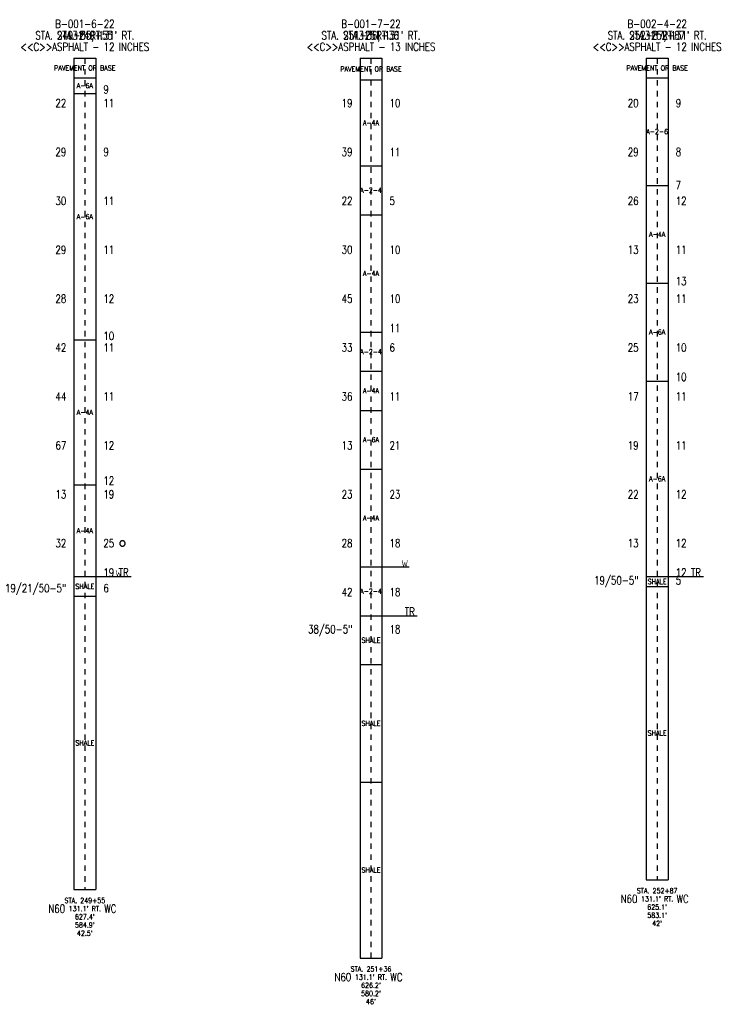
# Model space of a CAD drawing. Extents: x -1.2 to 11.5, y -0.8 to 17.2.
import ezdxf
from ezdxf.enums import TextEntityAlignment as Align

# ---------------------------------------------------------------- set-up
doc = ezdxf.new("R2010")
doc.units = 0
doc.linetypes.add('DASH', pattern=[0.12, 0.08, -0.04])
doc.linetypes.add('SOLID', pattern=[0])
doc.layers.get('0').update_dxf_attribs({"linetype": 'SOLID'})
for name, color, linetype in [('GT_PROJECT_CELLS', 7, 'SOLID'), ('GT_PROJECT_SOIL_BORING', 7, 'SOLID'), ('GT_PROJECT_TEXT', 7, 'SOLID'), ('GT_PROJECT_TEXT_2', 7, 'SOLID'), ('GT_PROJECT_TEXT_3', 7, 'SOLID'), ('SC_SCRATCH1', 7, 'SOLID'), ('SC_SCRATCH2', 7, 'SOLID'), ('SC_SCRATCH3', 7, 'SOLID'), ('SC_SCRATCH4', 7, 'SOLID'), ('SC_SCRATCH5', 7, 'SOLID'), ('SC_SCRATCH6', 7, 'SOLID'), ('SC_SCRATCH9', 7, 'SOLID')]:
    doc.layers.add(name, color=color, linetype=linetype)
doc.styles.add('ROMAND', font='romand', dxfattribs={"height": 1})

# ---------------------------------------------------------------- blocks, each defined once
blk = doc.blocks.new('DGRFC_OHDOT$FREE$WATER')
at = {"color": 7}
for points in [[(-0.035, 0.08), (-0.0193, 0), (-0.035, 0.08), (-0.0151, 0.0142)], [(-0.035, 0.08), (-0.0151, 0.0142), (-0.035, 0.08), (-0.028, 0.08)], [(-0.0193, 0), (-0.0123, 0), (-0.0193, 0), (0, 0.0415)], [(-0.0193, 0), (0, 0.0415), (-0.0193, 0), (-0.0151, 0.0142)], [(0, 0.0415), (-0.0035, 0.0533), (0, 0.0415), (-0.0151, 0.0142)], [(0.0151, 0.0142), (0.0035, 0.0533), (0.0151, 0.0142), (-0.0035, 0.0533)], [(0, 0.0415), (0.0151, 0.0142), (0, 0.0415), (-0.0035, 0.0533)], [(0, 0.0415), (0.0123, 0), (0, 0.0415), (0.0193, 0)], [(0, 0.0415), (0.0193, 0), (0, 0.0415), (0.0151, 0.0142)], [(0.035, 0.08), (0.028, 0.08), (0.035, 0.08), (0.0151, 0.0142)], [(0.0193, 0), (0.035, 0.08), (0.0193, 0), (0.0151, 0.0142)]]:
    blk.add_solid(points, dxfattribs=at)
blk = doc.blocks.new('DGRFC_CIRCLE')
at = {"color": 7, "linetype": 'SOLID'}
blk.add_lwpolyline([(0.000001, -0.5), (0.03923, -0.498459), (0.078218, -0.493844), (0.116723, -0.486185), (0.154509, -0.475528), (0.191342, -0.461939), (0.226996, -0.445503), (0.26125, -0.42632), (0.293893, -0.404508), (0.324725, -0.380202), (0.353554, -0.353553), (0.380204, -0.324723), (0.404509, -0.293892), (0.426321, -0.261248), (0.445504, -0.226994), (0.46194, -0.191341), (0.475529, -0.154508), (0.486185, -0.116722), (0.493844, -0.078216), (0.498459, -0.039229), (0.5, 0), (0.498459, 0.03923), (0.493844, 0.078217), (0.486185, 0.116723), (0.475528, 0.154509), (0.46194, 0.191342), (0.445503, 0.226995), (0.42632, 0.261249), (0.404508, 0.293893), (0.380203, 0.324724), (0.353553, 0.353553), (0.324724, 0.380203), (0.293893, 0.404509), (0.261249, 0.42632), (0.226995, 0.445503), (0.191342, 0.46194), (0.154508, 0.475528), (0.116723, 0.486185), (0.078217, 0.493844), (0.039229, 0.498459), (0, 0.5), (-0.03923, 0.498459), (-0.078217, 0.493844), (-0.116723, 0.486185), (-0.154509, 0.475528), (-0.191342, 0.46194), (-0.226996, 0.445503), (-0.26125, 0.42632), (-0.293893, 0.404508), (-0.324724, 0.380203), (-0.353554, 0.353553), (-0.380203, 0.324724), (-0.404509, 0.293892), (-0.42632, 0.261249), (-0.445503, 0.226995), (-0.46194, 0.191341), (-0.475528, 0.154508), (-0.486185, 0.116722), (-0.493844, 0.078217), (-0.498459, 0.039229), (-0.5, -0.000001), (-0.498459, -0.03923), (-0.493844, -0.078218), (-0.486185, -0.116723), (-0.475528, -0.154509), (-0.46194, -0.191342), (-0.445503, -0.226996), (-0.42632, -0.26125), (-0.404508, -0.293893), (-0.380203, -0.324725), (-0.353553, -0.353554), (-0.324724, -0.380203), (-0.293892, -0.404509), (-0.261249, -0.42632), (-0.226995, -0.445504), (-0.191341, -0.46194), (-0.154508, -0.475528), (-0.116722, -0.486185), (-0.078217, -0.493844), (-0.039229, -0.498459), (0.000001, -0.5)], dxfattribs=at)

msp = doc.modelspace()

# ---------------------------------------------------------------- linework, layer by layer
at = {"layer": 'GT_PROJECT_CELLS', "color": 7, "linetype": 'SOLID'}
for points in [[(5.45, 7.173913), (5.95, 7.173913)], [(0.2, 6.994565), (0.7, 6.994565)]]:
    msp.add_lwpolyline(points, dxfattribs=at)
at = {"layer": 'GT_PROJECT_SOIL_BORING', "color": 7, "linetype": 'SOLID'}
for points in [[(-0.2, 16.5), (0.2, 16.5)], [(-0.2, 16.5), (-0.2, 1.255435)], [(0.2, 16.5), (0.2, 1.255435)], [(5.05, 16.5), (5.45, 16.5)], [(5.05, 16.5), (5.05, 0)], [(5.45, 16.5), (5.45, 0)], [(10.3, 16.5), (10.7, 16.5)], [(10.3, 16.5), (10.3, 1.434783)], [(10.7, 16.5), (10.7, 1.434783)], [(-0.2, 16.141304), (0.2, 16.141304)], [(5.05, 16.105435), (5.45, 16.105435)], [(10.3, 16.141304), (10.7, 16.141304)], [(-0.2, 15.854348), (0.2, 15.854348)], [(5.05, 14.527174), (5.45, 14.527174)], [(10.3, 14.168478), (10.7, 14.168478)], [(5.05, 13.630435), (5.45, 13.630435)], [(10.3, 12.375), (10.7, 12.375)], [(5.05, 11.478261), (5.45, 11.478261)], [(-0.2, 11.334783), (0.2, 11.334783)], [(5.05, 10.76087), (5.45, 10.76087)], [(10.3, 10.581522), (10.7, 10.581522)], [(5.05, 10.043478), (5.45, 10.043478)], [(5.05, 8.967391), (5.45, 8.967391)], [(-0.2, 8.680435), (0.2, 8.680435)], [(5.05, 7.173913), (5.45, 7.173913)], [(-0.2, 6.994565), (0.2, 6.994565)], [(10.3, 6.994565), (10.7, 6.994565)], [(10.3, 6.815217), (10.7, 6.815217)], [(-0.2, 6.63587), (0.2, 6.63587)], [(5.05, 6.277174), (5.45, 6.277174)], [(5.05, 5.380435), (5.45, 5.380435)], [(5.05, 3.228261), (5.45, 3.228261)], [(10.3, 1.434783), (10.7, 1.434783)], [(-0.2, 1.255435), (0.2, 1.255435)], [(5.05, 0), (5.45, 0)]]:
    msp.add_lwpolyline(points, dxfattribs=at)
at = {"layer": 'GT_PROJECT_TEXT', "color": 7, "linetype": 'SOLID'}
for points in [[(0.2, 6.994565), (0.85, 6.994565)], [(10.7, 6.994565), (11.35, 6.994565)], [(5.45, 6.277174), (6.1, 6.277174)]]:
    msp.add_lwpolyline(points, dxfattribs=at)
at = {"layer": 'SC_SCRATCH4', "color": 7, "linetype": 'DASH'}
for points in [[(0, 16.5), (0, 1.255435)], [(5.25, 16.5), (5.25, 0)], [(10.5, 16.5), (10.5, 1.434783)]]:
    msp.add_lwpolyline(points, dxfattribs=at)

# ---------------------------------------------------------------- block references
at = {"layer": 'GT_PROJECT_CELLS'}
for name, p, xscale, yscale in [('DGRFC_CIRCLE', (0.69, 7.602609), 0.1, 0.1), ('DGRFC_OHDOT$FREE$WATER', (5.87, 7.173913), 1.5, 1.5), ('DGRFC_OHDOT$FREE$WATER', (0.62, 6.994565), 1.5, 1.5)]:
    msp.add_blockref(name, p, dxfattribs=dict(at, xscale=xscale, yscale=yscale))

# ---------------------------------------------------------------- texts
at = {"layer": 'GT_PROJECT_TEXT', "color": 7, "style": 'ROMAND', "width": 0.78}
for s, p in [('B-001-6-22', (0, 17.13)), ('B-001-7-22', (5.25, 17.13)), ('B-002-4-22', (10.5, 17.13)), ('<<C>>ASPHALT - 12 INCHES', (0, 16.71)), ('<<C>>ASPHALT - 13 INCHES', (5.25, 16.71)), ('<<C>>ASPHALT - 12 INCHES', (10.5, 16.71))]:
    msp.add_text(s, height=0.1488, dxfattribs=at).set_placement(p, align=Align.MIDDLE_CENTER)
at = {"layer": 'GT_PROJECT_TEXT_2', "color": 7, "style": 'ROMAND', "width": 0.78}
for p in [(0, 16.92), (5.25, 16.92), (10.5, 16.92)]:
    msp.add_text("131' RT.", height=0.1488, dxfattribs=at).set_placement(p, align=Align.MIDDLE_CENTER)
at = {"layer": 'GT_PROJECT_TEXT_3', "color": 7, "style": 'ROMAND', "width": 0.78}
for s, p in [('STA. 249+55', (0, 16.92)), ('STA. 251+36', (5.25, 16.92)), ('STA. 252+87', (10.5, 16.92))]:
    msp.add_text(s, height=0.1488, dxfattribs=at).set_placement(p, align=Align.MIDDLE_CENTER)
at = {"layer": 'SC_SCRATCH1', "color": 7, "style": 'ROMAND', "width": 0.78}
for s, p in [('PAVEMENT OR BASE', (0, 16.320652)), ('PAVEMENT OR BASE', (5.25, 16.302717)), ('PAVEMENT OR BASE', (10.5, 16.320652)), ('A-6A', (0, 15.997826)), ('A-4A', (5.25, 15.316304)), ('A-2-6', (10.5, 15.154891)), ('A-2-4', (5.25, 14.078804)), ('A-6A', (0, 13.594565)), ('A-4A', (10.5, 13.271739)), ('A-4A', (5.25, 12.554348)), ('A-6A', (10.5, 11.478261)), ('A-2-4', (5.25, 11.119565)), ('A-4A', (5.25, 10.402174)), ('A-4A', (0, 10.007609)), ('A-6A', (5.25, 9.505435)), ('A-6A', (10.5, 8.788043)), ('A-4A', (5.25, 8.070652)), ('A-4A', (0, 7.8375)), ('SHALE', (0, 6.815217)), ('SHALE', (10.5, 6.904891)), ('A-2-4', (5.25, 6.725543)), ('SHALE', (5.25, 5.828804)), ('SHALE', (5.25, 4.304348)), ('SHALE', (10.5, 4.125)), ('SHALE', (0, 3.945652)), ('SHALE', (5.25, 1.61413))]:
    msp.add_text(s, height=0.093, dxfattribs=at).set_placement(p, align=Align.MIDDLE_CENTER)
at = {"layer": 'SC_SCRATCH2', "color": 7, "style": 'ROMAND', "width": 0.78}
for s, p in [('STA. 252+87', (10.5, 1.234783)), ('STA. 249+55', (0, 1.055435)), ("131.1' RT.", (10.5, 1.084783)), ("131.1' RT.", (0, 0.905435)), ("625.1'", (10.5, 0.934783)), ("627.4'", (0, 0.755435)), ("583.1'", (10.5, 0.784783)), ("584.9'", (0, 0.605435)), ("42'", (10.5, 0.634783)), ("42.5'", (0, 0.455435)), ('STA. 251+36', (5.25, -0.2)), ("131.1' RT.", (5.25, -0.35)), ("626.2'", (5.25, -0.5)), ("580.2'", (5.25, -0.65)), ("46'", (5.25, -0.8))]:
    msp.add_text(s, height=0.093, dxfattribs=at).set_placement(p, align=Align.MIDDLE_CENTER)
at = {"layer": 'SC_SCRATCH3', "color": 7, "style": 'ROMAND', "width": 0.78}
for s, p in [("STA. 249+55, 131' RT.", (0, 16.92)), ("STA. 251+36, 131' RT.", (5.25, 16.92)), ("STA. 252+87, 131' RT.", (10.5, 16.92))]:
    msp.add_text(s, height=0.1488, dxfattribs=at).set_placement(p, align=Align.MIDDLE_CENTER)
at = {"layer": 'SC_SCRATCH5', "color": 7, "style": 'ROMAND', "width": 0.78}
for s, p in [('22', (-0.34, 15.603261)), ('19', (4.91, 15.603261)), ('20', (10.16, 15.603261)), ('29', (-0.34, 14.706522)), ('39', (4.91, 14.706522)), ('29', (10.16, 14.706522)), ('30', (-0.34, 13.809783)), ('22', (4.91, 13.809783)), ('26', (10.16, 13.809783)), ('29', (-0.34, 12.913043)), ('30', (4.91, 12.913043)), ('13', (10.16, 12.913043)), ('28', (-0.34, 12.016304)), ('45', (4.91, 12.016304)), ('23', (10.16, 12.016304)), ('42', (-0.34, 11.119565)), ('33', (4.91, 11.119565)), ('25', (10.16, 11.119565)), ('44', (-0.34, 10.222826)), ('36', (4.91, 10.222826)), ('17', (10.16, 10.222826)), ('67', (-0.34, 9.326087)), ('13', (4.91, 9.326087)), ('19', (10.16, 9.326087)), ('13', (-0.34, 8.429348)), ('23', (4.91, 8.429348)), ('22', (10.16, 8.429348)), ('32', (-0.34, 7.532609)), ('28', (4.91, 7.532609)), ('13', (10.16, 7.532609)), ('19/21/50-5"', (-0.34, 6.707609)), ('19/50-5"', (10.16, 6.851087)), ('42', (4.91, 6.63587)), ('38/50-5"', (4.91, 5.954348))]:
    msp.add_text(s, height=0.1488, dxfattribs=at).set_placement(p, align=Align.RIGHT)
at = {"layer": 'SC_SCRATCH6', "color": 7, "style": 'ROMAND', "width": 0.78}
for s, p in [('9', (0.34, 15.854348)), ('11', (0.34, 15.603261)), ('10', (5.59, 15.603261)), ('9', (10.84, 15.603261)), ('9', (0.34, 14.706522)), ('11', (5.59, 14.706522)), ('8', (10.84, 14.706522)), ('7', (10.84, 14.096739)), ('11', (0.34, 13.809783)), ('5', (5.59, 13.809783)), ('12', (10.84, 13.809783)), ('11', (0.34, 12.913043)), ('10', (5.59, 12.913043)), ('11', (10.84, 12.913043)), ('13', (10.84, 12.33913)), ('12', (0.34, 12.016304)), ('10', (5.59, 12.016304)), ('11', (10.84, 12.016304)), ('11', (5.59, 11.478261)), ('10', (0.34, 11.334783)), ('11', (0.34, 11.119565)), ('6', (5.59, 11.119565)), ('10', (10.84, 11.119565)), ('10', (10.84, 10.581522)), ('11', (0.34, 10.222826)), ('11', (5.59, 10.222826)), ('11', (10.84, 10.222826)), ('12', (0.34, 9.326087)), ('21', (5.59, 9.326087)), ('11', (10.84, 9.326087)), ('12', (0.34, 8.680435)), ('19', (0.34, 8.429348)), ('23', (5.59, 8.429348)), ('12', (10.84, 8.429348)), ('25', (0.34, 7.532609)), ('18', (5.59, 7.532609)), ('12', (10.84, 7.532609)), ('19', (0.34, 6.994565)), ('TR', (0.62, 6.994565)), ('12', (10.84, 6.994565)), ('TR', (11.12, 6.994565)), ('5', (10.84, 6.851087)), ('6', (0.34, 6.707609)), ('18', (5.59, 6.63587)), ('TR', (5.87, 6.277174)), ('18', (5.59, 5.954348))]:
    msp.add_text(s, height=0.1488, dxfattribs=at).set_placement(p)
at = {"layer": 'SC_SCRATCH9', "color": 7, "style": 'ROMAND', "width": 0.78}
for s, p in [('N60', (9.9839, 1.084783)), ('WC', (10.9673, 1.084783)), ('N60', (-0.5161, 0.905435)), ('WC', (0.4673, 0.905435)), ('N60', (4.7339, -0.35)), ('WC', (5.7173, -0.35))]:
    msp.add_text(s, height=0.1488, dxfattribs=at).set_placement(p, align=Align.MIDDLE_CENTER)

doc.saveas('drawing.dxf')
